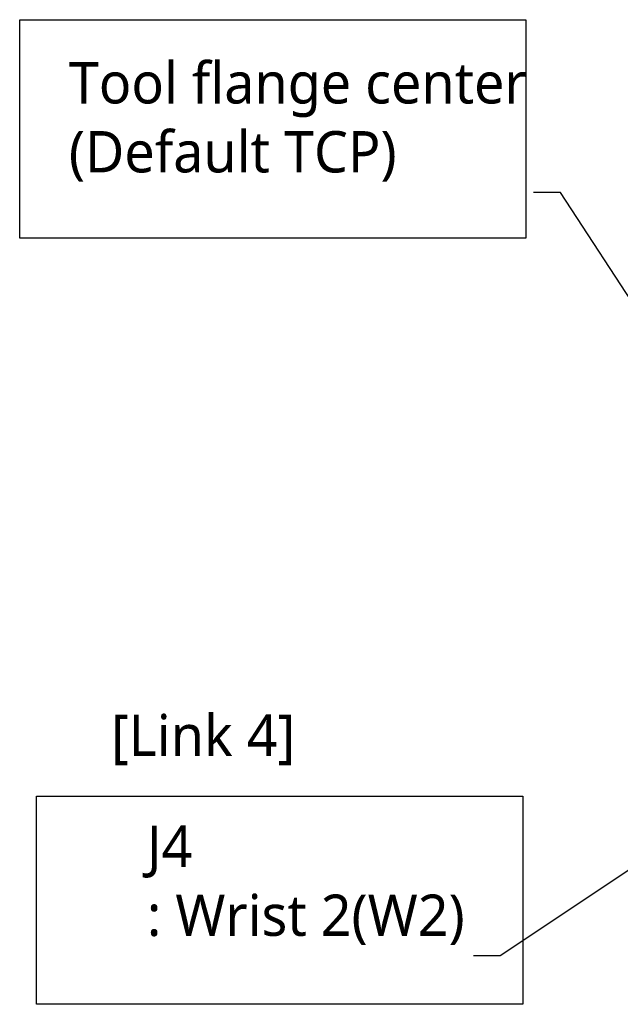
# Model space of a CAD drawing. Header units: millimetres. Extents: x 0 to 5219, y 0 to 2970.
# Tile 138 of 228: x 1462 to 1741, y 1957 to 2414. Entities that reach past the tile are written whole.
import ezdxf

# ---------------------------------------------------------------- set-up
doc = ezdxf.new("R2010")
doc.units = ezdxf.units.MM
doc.header["$LTSCALE"] = 0.2
doc.layers.add('05_Section Line', color=3, linetype='Continuous')
doc.styles.add('Rainbow-5.0 Style', font='malgunsl.ttf')
doc.dimstyles.new('Rainbow-5.0 Style', dxfattribs={"dimtxt": 4, "dimasz": 2.5, "dimexe": 1, "dimexo": 1, "dimgap": 1, "dimtad": 1, "dimdsep": 46, "dimtxsty": 'Rainbow-5.0 Style', "dimcen": 0, "dimclrd": 251, "dimclre": 251, "dimclrt": 7, "dimazin": 3, "dimtp": 0.1, "dimtm": 0.1, "dimtfac": 0.61, "dimtmove": 0, "dimatfit": 3, "dimfxl": 1, "dimlwd": -1, "dimlwe": -1, "dimarcsym": 1})

msp = doc.modelspace()

# ---------------------------------------------------------------- linework, layer by layer
at = {"layer": '05_Section Line'}
for points in [[(1462.055, 2414.095), (1697.255, 2414.095), (1697.255, 2312.638), (1462.055, 2312.638)], [(1469.859, 2053.572), (1695.774, 2053.572), (1695.774, 1956.858), (1469.859, 1956.858)]]:
    msp.add_lwpolyline(points, close=True, dxfattribs=at)

# ---------------------------------------------------------------- texts
at = {"color": 7, "char_height": 19.2, "attachment_point": 7, "style": 'Rainbow-5.0 Style'}
for s, insert in [('Tool flange center\\P(Default TCP)', (1484.917, 2338.919)), ('[Link 4]', (1504.439, 2067.897)), ('J4\\P: Wrist 2(W2)', (1521.176, 1984.397))]:
    msp.add_mtext(s, dxfattribs=dict(at, insert=insert))

# ---------------------------------------------------------------- leaders
for points in [[(1775.908, 2237.896), (1713.317, 2333.919), (1700.817, 2333.919)], [(1888.551, 2114.857), (1685.332, 1979.397), (1672.832, 1979.397)]]:
    msp.add_leader(points, dimstyle='Rainbow-5.0 Style', override={"dimscale": 5})

doc.saveas('drawing.dxf')
